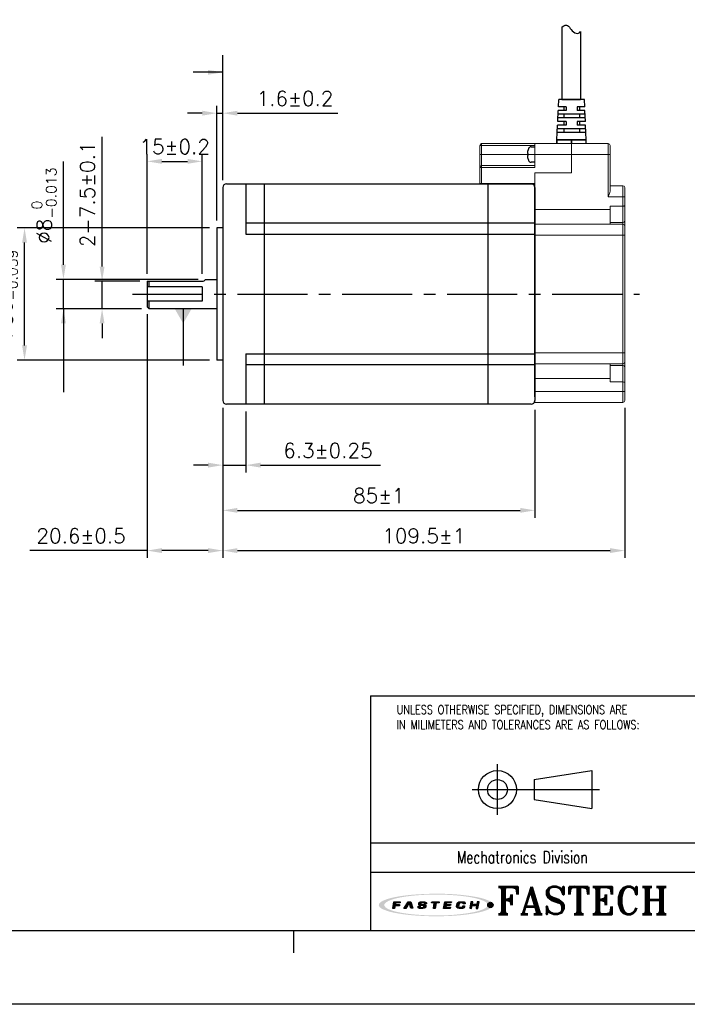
# Model space of a CAD drawing. Header units: millimetres. Extents: x 0 to 594, y 0 to 420.
# Tile 2 of 4: x 222 to 404, y 0 to 268. Entities that reach past the tile are written whole.
import ezdxf

# ---------------------------------------------------------------- set-up
doc = ezdxf.new("R2010")
doc.units = ezdxf.units.MM
doc.header["$PDSIZE"] = -1
doc.linetypes.add('CENTER2', pattern=[28.575, 19.05, -3.175, 3.175, -3.175])
doc.linetypes.add('HS', pattern=[0])
for name, color, linetype in [('DIM', 3, 'Continuous'), ('LAYER_2', 1, 'Continuous'), ('LAYER_4', 3, 'Continuous'), ('SHEET', 1, 'Continuous')]:
    doc.layers.add(name, color=color, linetype=linetype)
doc.layers.add('Visible (ISO)', color=7, linetype='Continuous', lineweight=50)
doc.styles.add('SHEET1', font='ROMANS.SHX', dxfattribs={"width": 0.8, "height": 3})
doc.styles.add('SHEET3', font='ROMANT.SHX', dxfattribs={"height": 3})
doc.styles.get("Standard").update_dxf_attribs({"font": 'txt.shx', "bigfont": 'whgtxt.shx'})
doc.dimstyles.new('ISO-25', dxfattribs={"dimtxt": 2.5, "dimasz": 2.5, "dimexe": 1.25, "dimexo": 0.625, "dimtad": 1, "dimtxsty": 'Standard', "dimcen": 2.5, "dimadec": 0, "dimazin": 0, "dimtfac": 1, "dimtmove": 0, "dimatfit": 3, "dimfxl": 0, "dimarcsym": 0})

# ---------------------------------------------------------------- blocks, each defined once
blk = doc.blocks.new('AI9-BLK2')
at = {"layer": 'LAYER_4'}
h = blk.add_hatch(color=12, dxfattribs=at)
edge = h.paths.add_edge_path()
edge.add_spline(control_points=[(66.5, 0), (66.5, -3.5), (61.3, -5.3), (58.7, -6.3), (52, -8.8), (44.8, -10), (37.7, -11), (17.3, -13.9), (-3.7, -14.1), (-24.3, -12.5), (-32.9, -11.8), (-41.6, -10.8), (-50, -8.9), (-54.9, -7.7), (-60.6, -6.4), (-64.7, -3.2), (-73, 3.4), (-52.4, 8.3), (-49.2, 9), (-40.6, 10.9), (-31.8, 11.9), (-23.1, 12.6), (-12.4, 13.4), (-1.5, 13.6), (9.2, 13.3), (19.1, 13), (29, 12.3), (38.8, 10.9), (45.7, 9.9), (52.7, 8.7), (59.3, 6.1), (61.8, 5.2), (66.5, 3.3), (66.5, 0), (66.6, -0.8), (73.6, -0.7), (73.6, 0), (73.5, 3.5), (68.7, 5.4), (66.1, 6.4), (59.6, 9), (52.6, 10.3), (45.8, 11.3), (24.9, 14.6), (3.4, 15.1), (-17.7, 14), (-27.4, 13.6), (-37.2, 12.7), (-46.8, 11.2), (-53.5, 10.1), (-60.4, 8.7), (-66.7, 6.1), (-69.1, 5.1), (-73.9, 3.1), (-73.6, -0.3), (-73.4, -3.7), (-68.1, -5.6), (-65.5, -6.6), (-58.9, -9.2), (-51.8, -10.4), (-44.8, -11.5), (-35, -13), (-25, -13.7), (-15.1, -14.2), (5.8, -15), (27.1, -14.4), (47.8, -11), (54.2, -9.9), (60.6, -8.6), (66.6, -6.1), (69.1, -5.1), (73.5, -3.2), (73.6, 0), (73.6, 0.8), (66.6, 0.9), (66.5, 0)], knot_values=[0, 0, 0, 0, 1, 1, 1, 2, 2, 2, 3, 3, 3, 4, 4, 4, 5, 5, 5, 6, 6, 6, 7, 7, 7, 8, 8, 8, 9, 9, 9, 10, 10, 10, 11, 11, 11, 12, 12, 12, 13, 13, 13, 14, 14, 14, 15, 15, 15, 16, 16, 16, 17, 17, 17, 18, 18, 18, 19, 19, 19, 20, 20, 20, 21, 21, 21, 22, 22, 22, 23, 23, 23, 24, 24, 24, 25, 25, 25, 25], degree=3, periodic=0)
blk = doc.blocks.new('AI9-BLK1')
at = {"layer": 'LAYER_4', "color": 7}
blk.add_blockref('AI9-BLK2', (0, 0), dxfattribs=at)
blk = doc.blocks.new('AI9-BLK3')
at = {"layer": 'LAYER_2'}
for points in [[(-55.6, -4.3), (-54.1, 4.2), (-45.8, 4.1), (-46, 2.8), (-51.9, 2.8), (-52.2, 0.7), (-46.8, 0.6), (-47, -0.8), (-52.4, -0.8), (-53.1, -4.3)], [(-41.4, -4.2), (-35.7, 4.2), (-32.1, 4.2), (-29.5, -4.1), (-32.2, -4.1), (-34.2, 2.7), (-38.7, -4.2)], [(-5.3, 4.2), (4.3, 4.1), (4.1, 2.7), (0.4, 2.7), (-0.8, -4.2), (-3.2, -4.2), (-2.1, 2.7), (-5.6, 2.7)], [(11.4, 4.2), (20, 4.1), (19.8, 2.8), (13.7, 2.8), (13.4, 0.8), (19, 0.7), (18.8, -0.6), (13.1, -0.6), (12.7, -2.7), (18.7, -2.8), (18.5, -4.2), (9.9, -4.2)], [(45, 4.2), (43.5, -4.1), (46, -4.2), (46.6, -0.6), (52.3, -0.7), (51.7, -4.2), (54.1, -4.2), (55.6, 4.2), (53.1, 4.2), (52.5, 0.8), (46.9, 0.8), (47.5, 4.2)]]:
    blk.add_hatch(color=12, dxfattribs=at).paths.add_polyline_path(points)
h = blk.add_hatch(color=12, dxfattribs=at)
edge = h.paths.add_edge_path()
edge.add_spline(control_points=[(-15.2, -1.5), (-15.2, -2.9), (-16.3, -2.9), (-17.5, -2.9), (-17.7, -2.9), (-18.2, -2.9), (-18.5, -2.9), (-20, -2.9), (-20.4, -2.7), (-20.4, -2.1), (-20.4, -1.9), (-20.4, -1.4), (-20.4, -1.4), (-20.4, -1.4), (-22.9, -1.4), (-22.9, -1.4), (-22.9, -1.4), (-22.9, -2.3), (-22.9, -2.5), (-22.9, -3.9), (-21.3, -4.3), (-19.8, -4.3), (-19.5, -4.3), (-17.1, -4.3), (-16.9, -4.3), (-14.1, -4.3), (-12.8, -3.1), (-12.8, -1.8), (-12.8, -1.7), (-12.8, -1.1), (-12.8, -1), (-12.8, 0.2), (-14.1, 0.7), (-16.1, 0.7), (-16.3, 0.7), (-17.5, 0.7), (-17.7, 0.7), (-19.1, 0.7), (-19.7, 0.9), (-19.6, 1.9), (-19.5, 2.9), (-18.4, 2.9), (-17.8, 2.9), (-17.6, 2.9), (-16.5, 2.9), (-16.2, 2.9), (-15, 2.9), (-14.8, 2.6), (-14.8, 2.3), (-14.8, 2.1), (-14.9, 1.7), (-14.9, 1.7), (-14.9, 1.7), (-12.3, 1.6), (-12.3, 1.6), (-12.3, 1.6), (-12.3, 2.6), (-12.3, 2.8), (-12.3, 3.9), (-14.1, 4.3), (-15.7, 4.3), (-16.8, 4.3), (-17.9, 4.3), (-18.2, 4.3), (-20.4, 4.3), (-22, 3.6), (-22.1, 2), (-22.1, 1.8), (-22.1, 1.3), (-22.1, 1.1), (-22.2, -0.1), (-20.7, -0.6), (-19.2, -0.6), (-19, -0.6), (-17.3, -0.7), (-17.1, -0.7), (-15.5, -0.7), (-15.2, -1.1), (-15.2, -1.5)], knot_values=[0, 0, 0, 0, 1, 1, 1, 2, 2, 2, 3, 3, 3, 4, 4, 4, 5, 5, 5, 6, 6, 6, 7, 7, 7, 8, 8, 8, 9, 9, 9, 10, 10, 10, 11, 11, 11, 12, 12, 12, 13, 13, 13, 14, 14, 14, 15, 15, 15, 16, 16, 16, 17, 17, 17, 18, 18, 18, 19, 19, 19, 20, 20, 20, 21, 21, 21, 22, 22, 22, 23, 23, 23, 24, 24, 24, 25, 25, 25, 26, 26, 26, 26], degree=3, periodic=0)
h = blk.add_hatch(color=12, dxfattribs=at)
edge = h.paths.add_edge_path()
edge.add_spline(control_points=[(35, 1.4), (35, 1.4), (37.4, 1.4), (37.4, 1.4), (37.4, 1.4), (37.5, 2), (37.5, 2.4), (37.5, 3.1), (37.3, 4.2), (34.5, 4.2), (34.2, 4.2), (32.2, 4.2), (31.6, 4.2), (28.5, 4.3), (27.4, 2.7), (27.2, 1.5), (27.1, 1), (26.8, -0.6), (26.7, -1.2), (26.5, -2.6), (26.6, -4.3), (30.1, -4.3), (30.5, -4.3), (31.7, -4.3), (32.2, -4.3), (34.9, -4.3), (36.6, -4), (36.9, -2.3), (36.9, -1.9), (37, -1.1), (37, -1.1), (37, -1.1), (34.6, -1.1), (34.6, -1.1), (34.6, -1.1), (34.6, -1.6), (34.6, -1.7), (34.4, -2.5), (33.8, -2.8), (32.5, -2.8), (32.2, -2.8), (31.2, -2.8), (30.8, -2.8), (29.4, -2.8), (29.1, -2.3), (29.2, -1.4), (29.2, -1), (29.5, 0.7), (29.5, 1.1), (29.8, 2.5), (30.7, 2.8), (31.7, 2.8), (32.2, 2.8), (33.4, 2.8), (33.7, 2.8), (34.7, 2.8), (35.1, 2.5), (35.1, 1.9), (35, 1.7), (35, 1.4), (35, 1.4)], knot_values=[0, 0, 0, 0, 1, 1, 1, 2, 2, 2, 3, 3, 3, 4, 4, 4, 5, 5, 5, 6, 6, 6, 7, 7, 7, 8, 8, 8, 9, 9, 9, 10, 10, 10, 11, 11, 11, 12, 12, 12, 13, 13, 13, 14, 14, 14, 15, 15, 15, 16, 16, 16, 17, 17, 17, 18, 18, 18, 19, 19, 19, 20, 20, 20, 20], degree=3, periodic=0)
at = {"layer": 'LAYER_2', "color": 12}
for points in [[(-55.6, -4.3), (-54.1, 4.2), (-45.8, 4.1), (-46, 2.8), (-51.9, 2.8), (-52.2, 0.7), (-46.8, 0.6), (-47, -0.8), (-52.4, -0.8), (-53.1, -4.3)], [(-41.4, -4.2), (-35.7, 4.2), (-32.1, 4.2), (-29.5, -4.1), (-32.2, -4.1), (-34.2, 2.7), (-38.7, -4.2)], [(-5.3, 4.2), (4.3, 4.1), (4.1, 2.7), (0.4, 2.7), (-0.8, -4.2), (-3.2, -4.2), (-2.1, 2.7), (-5.6, 2.7)], [(11.4, 4.2), (20, 4.1), (19.8, 2.8), (13.7, 2.8), (13.4, 0.8), (19, 0.7), (18.8, -0.6), (13.1, -0.6), (12.7, -2.7), (18.7, -2.8), (18.5, -4.2), (9.9, -4.2)], [(45, 4.2), (43.5, -4.1), (46, -4.2), (46.6, -0.6), (52.3, -0.7), (51.7, -4.2), (54.1, -4.2), (55.6, 4.2), (53.1, 4.2), (52.5, 0.8), (46.9, 0.8), (47.5, 4.2)]]:
    blk.add_lwpolyline(points, close=True, dxfattribs=at)
for points, knots in [([(-15.2, -1.5), (-15.2, -2.9), (-16.3, -2.9), (-17.5, -2.9), (-17.7, -2.9), (-18.2, -2.9), (-18.5, -2.9), (-20, -2.9), (-20.4, -2.7), (-20.4, -2.1), (-20.4, -1.9), (-20.4, -1.4), (-20.4, -1.4), (-20.4, -1.4), (-22.9, -1.4), (-22.9, -1.4), (-22.9, -1.4), (-22.9, -2.3), (-22.9, -2.5), (-22.9, -3.9), (-21.3, -4.3), (-19.8, -4.3), (-19.5, -4.3), (-17.1, -4.3), (-16.9, -4.3), (-14.1, -4.3), (-12.8, -3.1), (-12.8, -1.8), (-12.8, -1.7), (-12.8, -1.1), (-12.8, -1), (-12.8, 0.2), (-14.1, 0.7), (-16.1, 0.7), (-16.3, 0.7), (-17.5, 0.7), (-17.7, 0.7), (-19.1, 0.7), (-19.7, 0.9), (-19.6, 1.9), (-19.5, 2.9), (-18.4, 2.9), (-17.8, 2.9), (-17.6, 2.9), (-16.5, 2.9), (-16.2, 2.9), (-15, 2.9), (-14.8, 2.6), (-14.8, 2.3), (-14.8, 2.1), (-14.9, 1.7), (-14.9, 1.7), (-14.9, 1.7), (-12.3, 1.6), (-12.3, 1.6), (-12.3, 1.6), (-12.3, 2.6), (-12.3, 2.8), (-12.3, 3.9), (-14.1, 4.3), (-15.7, 4.3), (-16.8, 4.3), (-17.9, 4.3), (-18.2, 4.3), (-20.4, 4.3), (-22, 3.6), (-22.1, 2), (-22.1, 1.8), (-22.1, 1.3), (-22.1, 1.1), (-22.2, -0.1), (-20.7, -0.6), (-19.2, -0.6), (-19, -0.6), (-17.3, -0.7), (-17.1, -0.7), (-15.5, -0.7), (-15.2, -1.1), (-15.2, -1.5)], [0, 0, 0, 0, 1, 1, 1, 2, 2, 2, 3, 3, 3, 4, 4, 4, 5, 5, 5, 6, 6, 6, 7, 7, 7, 8, 8, 8, 9, 9, 9, 10, 10, 10, 11, 11, 11, 12, 12, 12, 13, 13, 13, 14, 14, 14, 15, 15, 15, 16, 16, 16, 17, 17, 17, 18, 18, 18, 19, 19, 19, 20, 20, 20, 21, 21, 21, 22, 22, 22, 23, 23, 23, 24, 24, 24, 25, 25, 25, 26, 26, 26, 26]), ([(35, 1.4), (35, 1.4), (37.4, 1.4), (37.4, 1.4), (37.4, 1.4), (37.5, 2), (37.5, 2.4), (37.5, 3.1), (37.3, 4.2), (34.5, 4.2), (34.2, 4.2), (32.2, 4.2), (31.6, 4.2), (28.5, 4.3), (27.4, 2.7), (27.2, 1.5), (27.1, 1), (26.8, -0.6), (26.7, -1.2), (26.5, -2.6), (26.6, -4.3), (30.1, -4.3), (30.5, -4.3), (31.7, -4.3), (32.2, -4.3), (34.9, -4.3), (36.6, -4), (36.9, -2.3), (36.9, -1.9), (37, -1.1), (37, -1.1), (37, -1.1), (34.6, -1.1), (34.6, -1.1), (34.6, -1.1), (34.6, -1.6), (34.6, -1.7), (34.4, -2.5), (33.8, -2.8), (32.5, -2.8), (32.2, -2.8), (31.2, -2.8), (30.8, -2.8), (29.4, -2.8), (29.1, -2.3), (29.2, -1.4), (29.2, -1), (29.5, 0.7), (29.5, 1.1), (29.8, 2.5), (30.7, 2.8), (31.7, 2.8), (32.2, 2.8), (33.4, 2.8), (33.7, 2.8), (34.7, 2.8), (35.1, 2.5), (35.1, 1.9), (35, 1.7), (35, 1.4), (35, 1.4)], [0, 0, 0, 0, 1, 1, 1, 2, 2, 2, 3, 3, 3, 4, 4, 4, 5, 5, 5, 6, 6, 6, 7, 7, 7, 8, 8, 8, 9, 9, 9, 10, 10, 10, 11, 11, 11, 12, 12, 12, 13, 13, 13, 14, 14, 14, 15, 15, 15, 16, 16, 16, 17, 17, 17, 18, 18, 18, 19, 19, 19, 20, 20, 20, 20])]:
    blk.add_open_spline(points, degree=3, knots=knots, dxfattribs=at)
blk = doc.blocks.new('*D9')
at = {"color": 8, "lineweight": -2}
for p, q in [((257.16, 198.94), (257.16, 231.58)), ((272.16, 198.94), (272.16, 231.58)), ((261.16, 229.58), (268.16, 229.58))]:
    blk.add_line(p, q, dxfattribs=at)
at = {"color": 8}
for points in [[(261.16, 230.25), (261.16, 228.92), (257.16, 229.58)], [(268.16, 230.25), (268.16, 228.92), (272.16, 229.58)]]:
    blk.add_solid(points, dxfattribs=at)
at = {"layer": 'Defpoints', "color": 0}
for p in [(272.16, 229.58), (257.16, 196.94), (272.16, 196.94)]:
    blk.add_point(p, dxfattribs=at)
at = {"color": 3, "insert": (264.66, 233.58), "char_height": 4, "attachment_point": 5}
blk.add_mtext('\\A1;15±0.2', dxfattribs=at)
blk = doc.blocks.new('*D10')
at = {"color": 8, "lineweight": -2}
for p, q in [((274.16, 211.44), (221.76, 211.44)), ((223.76, 179.44), (223.76, 207.44)), ((274.16, 175.44), (221.76, 175.44))]:
    blk.add_line(p, q, dxfattribs=at)
at = {"color": 8}
for points in [[(223.09, 207.44), (224.42, 207.44), (223.76, 211.44)], [(223.09, 179.44), (224.42, 179.44), (223.76, 175.44)]]:
    blk.add_solid(points, dxfattribs=at)
at = {"layer": 'Defpoints', "color": 0}
for p in [(223.76, 211.44), (276.16, 211.44), (276.16, 175.44)]:
    blk.add_point(p, dxfattribs=at)
at = {"color": 3, "insert": (218.49, 193.44), "char_height": 4, "attachment_point": 5, "rotation": 90}
blk.add_mtext('\\A1;%%C36{\\H2.800000;\\S 0^ -0.039;}', dxfattribs=at)
blk = doc.blocks.new('*D11')
at = {"color": 8, "lineweight": -2}
for p, q in [((276.16, 213.44), (276.16, 244.7)), ((277.76, 224.44), (277.76, 244.7)), ((272.16, 242.7), (268.16, 242.7)), ((276.16, 242.7), (277.76, 242.7)), ((281.76, 242.7), (309.1, 242.7))]:
    blk.add_line(p, q, dxfattribs=at)
at = {"color": 8}
for points in [[(272.16, 243.37), (272.16, 242.04), (276.16, 242.7)], [(281.76, 243.37), (281.76, 242.04), (277.76, 242.7)]]:
    blk.add_solid(points, dxfattribs=at)
at = {"layer": 'Defpoints', "color": 0}
for p in [(277.76, 242.7), (277.76, 222.44), (276.16, 211.44)]:
    blk.add_point(p, dxfattribs=at)
at = {"color": 3, "insert": (297.43, 246.7), "char_height": 4, "attachment_point": 5}
blk.add_mtext('\\A1;1.6±0.2', dxfattribs=at)
blk = doc.blocks.new('*D12')
at = {"color": 8, "lineweight": -2}
for p, q in [((277.76, 162.44), (277.76, 132.53)), ((362.76, 161.94), (362.76, 132.53)), ((281.76, 134.53), (358.76, 134.53))]:
    blk.add_line(p, q, dxfattribs=at)
at = {"color": 8}
for points in [[(281.76, 135.2), (281.76, 133.86), (277.76, 134.53)], [(358.76, 135.2), (358.76, 133.86), (362.76, 134.53)]]:
    blk.add_solid(points, dxfattribs=at)
at = {"layer": 'Defpoints', "color": 0}
for p in [(277.76, 164.44), (362.76, 163.94), (362.76, 134.53)]:
    blk.add_point(p, dxfattribs=at)
at = {"color": 3, "insert": (320.26, 138.53), "char_height": 4, "attachment_point": 5}
blk.add_mtext('\\A1;85±1', dxfattribs=at)
blk = doc.blocks.new('*D13')
at = {"color": 8, "lineweight": -2}
for p, q in [((244.88, 200.94), (244.88, 236.27)), ((255.16, 196.94), (242.88, 196.94)), ((244.88, 189.44), (244.88, 196.94)), ((255.66, 189.44), (242.88, 189.44)), ((244.88, 185.44), (244.88, 181.44))]:
    blk.add_line(p, q, dxfattribs=at)
at = {"color": 8}
for points in [[(244.22, 200.94), (245.55, 200.94), (244.88, 196.94)], [(244.22, 185.44), (245.55, 185.44), (244.88, 189.44)]]:
    blk.add_solid(points, dxfattribs=at)
at = {"layer": 'Defpoints', "color": 0}
for p in [(244.88, 196.94), (257.16, 196.94), (257.66, 189.44)]:
    blk.add_point(p, dxfattribs=at)
at = {"color": 3, "insert": (240.88, 220.61), "char_height": 4, "attachment_point": 5, "rotation": 90}
blk.add_mtext('\\A1;2-7.5±0.1', dxfattribs=at)
blk = doc.blocks.new('*D14')
at = {"color": 8, "lineweight": -2}
for p, q in [((234.35, 201.44), (234.35, 229.57)), ((271.03, 197.44), (232.35, 197.44)), ((234.35, 189.44), (234.35, 197.44)), ((255.66, 189.44), (232.35, 189.44)), ((234.35, 185.44), (234.35, 181.44))]:
    blk.add_line(p, q, dxfattribs=at)
at = {"color": 8}
for points in [[(233.69, 201.44), (235.02, 201.44), (234.35, 197.44)], [(233.69, 185.44), (235.02, 185.44), (234.35, 189.44)]]:
    blk.add_solid(points, dxfattribs=at)
at = {"layer": 'Defpoints', "color": 0}
for p in [(234.35, 197.44), (273.03, 197.44), (257.66, 189.44)]:
    blk.add_point(p, dxfattribs=at)
at = {"color": 3, "insert": (229.09, 217.51), "char_height": 4, "attachment_point": 5, "rotation": 90}
blk.add_mtext('\\A1;%%C8{\\H2.800000;\\S 0^ -0.013;}', dxfattribs=at)
blk = doc.blocks.new('*D15')
at = {"color": 8, "lineweight": -2}
for p, q in [((277.76, 162.44), (277.76, 144.84)), ((284.06, 161.44), (284.06, 144.84)), ((273.76, 146.84), (269.76, 146.84)), ((277.76, 146.84), (284.06, 146.84)), ((288.06, 146.84), (320.73, 146.84))]:
    blk.add_line(p, q, dxfattribs=at)
at = {"color": 8}
for points in [[(273.76, 147.51), (273.76, 146.17), (277.76, 146.84)], [(288.06, 147.51), (288.06, 146.17), (284.06, 146.84)]]:
    blk.add_solid(points, dxfattribs=at)
at = {"layer": 'Defpoints', "color": 0}
for p in [(277.76, 164.44), (284.06, 163.44), (277.76, 146.84)]:
    blk.add_point(p, dxfattribs=at)
at = {"color": 3, "insert": (306.4, 150.84), "char_height": 4, "attachment_point": 5}
blk.add_mtext('\\A1;6.3±0.25', dxfattribs=at)
blk = doc.blocks.new('*D16')
at = {"color": 8, "lineweight": -2}
for p, q in [((257.16, 187.94), (257.16, 121.57)), ((277.76, 162.44), (277.76, 121.57)), ((257.16, 123.57), (225.16, 123.57)), ((273.76, 123.57), (261.16, 123.57))]:
    blk.add_line(p, q, dxfattribs=at)
at = {"color": 8}
for points in [[(261.16, 124.24), (261.16, 122.9), (257.16, 123.57)], [(273.76, 124.24), (273.76, 122.9), (277.76, 123.57)]]:
    blk.add_solid(points, dxfattribs=at)
at = {"layer": 'Defpoints', "color": 0}
for p in [(257.16, 189.94), (277.76, 164.44), (257.16, 123.57)]:
    blk.add_point(p, dxfattribs=at)
at = {"color": 3, "insert": (239.16, 127.57), "char_height": 4, "attachment_point": 5}
blk.add_mtext('\\A1;20.6±0.5', dxfattribs=at)
blk = doc.blocks.new('*D17')
at = {"color": 8, "lineweight": -2}
for p, q in [((277.76, 162.44), (277.76, 121.57)), ((387.26, 162.44), (387.26, 121.57)), ((281.76, 123.57), (383.26, 123.57))]:
    blk.add_line(p, q, dxfattribs=at)
at = {"color": 8}
for points in [[(281.76, 124.24), (281.76, 122.9), (277.76, 123.57)], [(383.26, 124.24), (383.26, 122.9), (387.26, 123.57)]]:
    blk.add_solid(points, dxfattribs=at)
at = {"layer": 'Defpoints', "color": 0}
for p in [(277.76, 164.44), (387.26, 164.44), (387.26, 123.57)]:
    blk.add_point(p, dxfattribs=at)
at = {"color": 3, "insert": (332.51, 127.57), "char_height": 4, "attachment_point": 5}
blk.add_mtext('\\A1;109.5±1', dxfattribs=at)

msp = doc.modelspace()

# ---------------------------------------------------------------- hatches: boundary and pattern name
h = msp.add_hatch(color=1)
edge = h.paths.add_edge_path()
edge.add_arc((350.6547, 27.0526), 0.7263, 0, 360)

# ---------------------------------------------------------------- linework, layer by layer
at = {"color": 0}
for p, q in [((370.1197, 266.1229), (370.2074, 266.2058)), ((370.2074, 266.2058), (370.6116, 266.4925)), ((370.6116, 266.4925), (371.0208, 266.6704)), ((371.0208, 266.6704), (371.4065, 266.693)), ((371.4065, 266.693), (371.6732, 266.5835)), ((371.6732, 266.5835), (371.919, 266.3814)), ((371.919, 266.3814), (372.1537, 266.1138)), ((372.1537, 266.1138), (372.3876, 265.8079)), ((372.3876, 265.8079), (372.6319, 265.4907)), ((372.6319, 265.4907), (372.9418, 265.1366)), ((372.9418, 265.1366), (373.2744, 264.8289)), ((373.2744, 264.8289), (373.6234, 264.592)), ((373.6234, 264.592), (373.9839, 264.4505)), ((373.9839, 264.4505), (374.35, 264.4287)), ((374.35, 264.4287), (374.6655, 264.5185)), ((374.6655, 264.5185), (374.9711, 264.6926)), ((374.9711, 264.6926), (375.2321, 264.9073))]:
    msp.add_line(p, q, dxfattribs=at)
for p, q in [((370.1197, 266.1229), (370.1197, 246.4391)), ((375.2321, 264.9073), (375.2321, 246.4391)), ((369.1729, 244.4391), (369.2638, 246.4391)), ((371.2638, 244.4391), (369.1729, 244.4391)), ((371.2638, 244.4391), (369.1729, 244.4391)), ((376.2638, 246.4391), (369.2638, 246.4391)), ((375.32, 246.4391), (370.0318, 246.4391)), ((370.1197, 246.4391), (375.2321, 246.4391)), ((374.9138, 246.4391), (370.6138, 246.4391)), ((370.6138, 244.4391), (370.6138, 243.4391)), ((371.2638, 244.4391), (371.2638, 243.4391)), ((372.72, 246.4391), (374.9138, 246.4391)), ((376.3548, 244.4391), (374.2638, 244.4391)), ((374.2638, 244.4391), (374.2638, 243.4391)), ((374.9138, 244.4391), (374.9138, 243.4391)), ((376.3548, 244.4391), (376.2638, 246.4391)), ((368.9911, 240.4391), (369.1275, 243.4391)), ((376.4911, 241.4391), (369.0366, 241.4391)), ((376.4457, 242.4391), (369.082, 242.4391)), ((371.2638, 243.4391), (369.1275, 243.4391)), ((371.2638, 243.4391), (369.1275, 243.4391)), ((370.6138, 242.4391), (370.6138, 241.4391)), ((376.4002, 243.4391), (374.2638, 243.4391)), ((374.9138, 242.4391), (374.9138, 241.4391)), ((376.5366, 240.4391), (376.4002, 243.4391)), ((368.7638, 235.4391), (368.9457, 239.4391)), ((371.2638, 239.4391), (368.9457, 239.4391)), ((371.2638, 240.4391), (368.9911, 240.4391)), ((370.6138, 240.4391), (370.6138, 239.4391)), ((371.2638, 240.4391), (371.2638, 239.4391)), ((376.5366, 240.4391), (374.2638, 240.4391)), ((374.2638, 240.4391), (374.2638, 239.4391)), ((376.582, 239.4391), (374.2638, 239.4391)), ((374.9138, 240.4391), (374.9138, 239.4391)), ((376.7638, 235.4391), (376.582, 239.4391)), ((376.6729, 237.4391), (368.8548, 237.4391)), ((376.6275, 238.4391), (368.9002, 238.4391)), ((370.6138, 238.4391), (370.6138, 237.4391)), ((374.9138, 238.4391), (374.9138, 237.4391)), ((370.2077, 235.4391), (375.32, 235.4391)), ((278.7638, 223.4391), (289.0638, 223.4391)), ((284.0638, 223.4391), (284.0638, 209.7391)), ((289.0638, 223.4391), (289.0638, 163.4391)), ((289.0638, 223.4391), (297.081, 223.4391)), ((297.081, 223.4391), (299.4925, 223.4391)), ((299.4925, 223.4391), (361.7638, 223.4391)), ((349.9638, 223.4391), (349.9638, 163.4391)), ((349.9638, 223.4391), (361.7638, 223.4391)), ((349.9638, 223.4391), (361.7638, 223.4391)), ((362.7638, 165.4391), (362.7638, 223.4391)), ((277.7638, 222.4391), (277.7638, 164.4391)), ((362.7638, 222.4391), (362.7638, 164.4391)), ((362.7638, 222.4391), (362.7638, 164.4391)), ((297.081, 212.7391), (284.0638, 212.7391)), ((299.4925, 212.7391), (297.081, 212.7391)), ((362.7638, 212.7391), (299.4925, 212.7391)), ((276.1638, 211.4391), (276.1638, 175.4391)), ((277.7638, 211.4391), (276.1638, 211.4391)), ((284.0638, 209.7391), (297.081, 209.7391)), ((297.081, 209.7391), (299.4925, 209.7391)), ((299.4925, 209.7391), (362.7638, 209.7391)), ((257.1638, 196.9391), (257.1638, 189.9391)), ((257.6638, 195.3756), (257.6638, 196.9391)), ((272.1638, 195.3756), (272.1638, 191.5026)), ((257.6638, 189.4391), (257.6638, 191.5026)), ((257.6638, 189.4391), (257.1638, 189.9391)), ((276.1638, 189.4391), (257.6638, 189.4391)), ((284.0638, 177.1391), (284.0638, 163.4391)), ((284.0638, 177.1391), (297.081, 177.1391)), ((297.081, 177.1391), (299.4925, 177.1391)), ((299.4925, 177.1391), (362.7638, 177.1391)), ((277.7638, 175.4391), (276.1638, 175.4391)), ((297.081, 174.1391), (284.0638, 174.1391)), ((299.4925, 174.1391), (297.081, 174.1391)), ((362.7638, 174.1391), (299.4925, 174.1391)), ((289.0638, 163.4391), (278.7638, 163.4391)), ((297.081, 163.4391), (289.0638, 163.4391)), ((299.4925, 163.4391), (297.081, 163.4391)), ((361.7638, 163.4391), (299.4925, 163.4391))]:
    msp.add_line(p, q)
at = {"lineweight": 35}
for p, q in [((370.6138, 246.4391), (372.72, 246.4391)), ((368.7638, 235.4391), (372.7638, 235.4391)), ((368.7638, 234.4391), (368.7638, 235.4391)), ((372.7638, 234.4391), (372.7638, 235.4391)), ((362.7638, 223.4391), (347.7638, 223.4391))]:
    msp.add_line(p, q, dxfattribs=at)
at = {"color": 7, "linetype": 'Continuous', "lineweight": 15}
for p, q in [((348.2638, 233.9391), (347.7638, 233.9391)), ((347.7638, 233.9391), (347.7638, 231.4391)), ((348.2638, 234.4391), (348.2638, 233.9391)), ((362.7638, 234.4391), (348.2638, 234.4391)), ((348.2638, 231.4391), (348.2638, 233.9391)), ((348.2638, 233.9391), (362.7638, 233.9391)), ((372.7638, 234.4391), (362.7638, 234.4391)), ((362.7638, 234.4391), (362.7638, 231.4391)), ((368.7638, 234.4391), (368.7638, 235.4391)), ((368.7638, 235.4391), (372.7638, 235.4391)), ((376.7638, 235.4391), (372.7638, 235.4391)), ((372.7638, 235.4391), (372.7638, 234.4391)), ((372.7638, 235.4391), (372.7638, 234.4391)), ((372.7638, 231.4391), (372.7638, 234.4391)), ((372.7638, 234.4391), (382.7638, 234.4391)), ((372.7638, 231.4391), (372.7638, 234.4391)), ((376.7638, 234.4391), (376.7638, 235.4391)), ((382.7638, 231.4391), (382.7638, 234.4391)), ((383.2638, 233.9391), (383.2638, 231.4391)), ((348.2638, 231.4391), (347.7638, 231.4391)), ((347.7638, 231.4391), (347.7638, 227.9391)), ((362.7638, 231.4391), (348.2638, 231.4391)), ((348.2638, 228.4391), (348.2638, 231.4391)), ((372.7638, 231.4391), (362.7638, 231.4391)), ((362.7638, 231.4391), (362.7638, 227.9391)), ((372.7638, 231.4391), (372.7638, 226.4391)), ((372.7638, 231.4391), (382.7638, 231.4391)), ((372.7638, 226.4391), (372.7638, 231.4391)), ((382.7638, 219.9391), (382.7638, 231.4391)), ((382.7638, 231.4391), (383.2638, 231.4391)), ((383.2638, 231.4391), (383.2638, 221.5974)), ((362.7638, 228.4391), (348.2638, 228.4391)), ((348.2638, 228.4391), (348.2638, 227.9391)), ((348.2638, 227.9391), (347.7638, 227.9391)), ((347.7638, 227.9391), (347.7638, 223.4391)), ((348.2638, 223.4391), (348.2638, 227.9391)), ((348.2638, 227.9391), (362.7638, 227.9391)), ((372.7638, 226.4391), (362.7638, 226.4391)), ((362.7638, 226.4391), (362.7638, 216.4391)), ((362.7638, 223.4391), (362.7638, 226.4391)), ((372.7638, 226.4391), (362.7638, 226.4391)), ((347.7638, 223.4391), (348.2638, 223.4391)), ((362.7638, 223.4391), (348.2638, 223.4391)), ((383.2638, 222.9391), (386.7638, 222.9391)), ((386.7638, 219.9391), (386.7638, 222.9391)), ((382.7638, 219.9391), (386.7638, 219.9391)), ((386.7638, 217.3889), (386.7638, 219.9391)), ((386.7638, 219.9391), (387.2638, 219.9391)), ((387.2638, 222.4391), (387.2638, 219.9391)), ((387.2638, 219.9391), (387.2638, 217.596)), ((383.2638, 217.3889), (386.7638, 217.3889)), ((383.2638, 217.3889), (383.2638, 216.4391)), ((386.7638, 212.914), (386.7638, 217.3889)), ((387.2638, 217.596), (387.2638, 213.2675)), ((362.7638, 216.4391), (383.2638, 216.4391)), ((362.7638, 216.4391), (362.7638, 212.4391)), ((383.2638, 216.4391), (383.2638, 212.4391)), ((362.7638, 212.4391), (362.7638, 209.4391)), ((362.7638, 212.4391), (386.7638, 212.4391)), ((383.2638, 212.914), (386.7638, 212.914)), ((386.7638, 209.4391), (386.7638, 212.4391)), ((387.2638, 213.2675), (387.2638, 211.9391)), ((387.2638, 211.9391), (387.2638, 209.4391)), ((362.7638, 209.4391), (386.7638, 209.4391)), ((362.7638, 209.4391), (362.7638, 177.4391)), ((386.7638, 209.4391), (387.2638, 209.4391)), ((386.7638, 177.4391), (386.7638, 209.4391)), ((387.2638, 209.4391), (387.2638, 177.4391)), ((362.7638, 177.4391), (362.7638, 174.4391)), ((362.7638, 177.4391), (386.7638, 177.4391)), ((386.7638, 174.4391), (386.7638, 177.4391)), ((386.7638, 177.4391), (387.2638, 177.4391)), ((387.2638, 177.4391), (387.2638, 174.9391)), ((362.7638, 174.4391), (386.7638, 174.4391)), ((362.7638, 174.4391), (362.7638, 170.4391)), ((383.2638, 174.4391), (383.2638, 170.4391)), ((387.2638, 174.9391), (387.2638, 173.6107)), ((383.2638, 173.9642), (386.7638, 173.9642)), ((386.7638, 169.4894), (386.7638, 173.9642)), ((387.2638, 173.6107), (387.2638, 169.2823)), ((362.7638, 170.4391), (383.2638, 170.4391)), ((362.7638, 170.4391), (362.7638, 166.9391)), ((383.2638, 170.4391), (383.2638, 169.4894)), ((383.2638, 169.4894), (386.7638, 169.4894)), ((386.7638, 166.9391), (386.7638, 169.4894)), ((387.2638, 169.2823), (387.2638, 166.9391)), ((362.7638, 166.9391), (386.7638, 166.9391)), ((362.7638, 166.9391), (362.7638, 163.9391)), ((387.2638, 166.9391), (386.7638, 166.9391)), ((386.7638, 163.9391), (386.7638, 166.9391)), ((387.2638, 166.9391), (387.2638, 164.4391)), ((362.7638, 163.9391), (386.7638, 163.9391))]:
    msp.add_line(p, q, dxfattribs=at)
at = {"extrusion": (1e-16, -1, 0)}
for p, q in [((361.7319, 233.5391), (362.7638, 233.5391)), ((360.9488, 232.6503), (360.9488, 232.6818)), ((360.9488, 232.6818), (360.9488, 232.6503)), ((360.9488, 231.1612), (360.9488, 231.717)), ((360.9488, 230.1964), (360.9488, 230.2279)), ((362.7638, 229.3391), (361.7319, 229.3391))]:
    msp.add_line(p, q, dxfattribs=at)
at = {"lineweight": 25}
for p, q in [((372.7638, 234.4391), (372.7638, 235.4391)), ((376.7638, 235.4391), (372.7638, 235.4391)), ((376.7638, 234.4391), (376.7638, 235.4391))]:
    msp.add_line(p, q, dxfattribs=at)
at = {"color": 8, "linetype": 'Continuous', "lineweight": 15}
for p, q in [((386.7638, 212.4391), (386.7638, 212.914)), ((386.7638, 173.9642), (386.7638, 174.4391))]:
    msp.add_line(p, q, dxfattribs=at)
at = {"ltscale": 0.3}
for p, q in [((257.1638, 196.9391), (272.1638, 196.9391)), ((273.0299, 197.4391), (276.1638, 197.4391))]:
    msp.add_line(p, q, dxfattribs=at)
at = {"color": 1, "linetype": 'CENTER2'}
msp.add_line((253.1638, 193.4391), (391.2638, 193.4391), dxfattribs=at)
at = {"color": 0, "linetype": 'HS'}
for p, q in [((272.1638, 195.3756), (257.1638, 195.3756)), ((272.1638, 191.5026), (257.1638, 191.5026))]:
    msp.add_line(p, q, dxfattribs=at)
at = {"color": 4}
msp.add_line((297, 20), (297, 14), dxfattribs=at)
at = {"color": 6}
msp.add_lwpolyline([(0, 420), (594, 420), (594, 0), (0, 0)], close=True, dxfattribs=at)
at = {"color": 4}
msp.add_lwpolyline([(20, 400), (574, 400), (574, 20), (20, 20)], close=True, dxfattribs=at)
at = {"color": 1}
msp.add_circle((350.6547, 27.0526), 0.7263, dxfattribs=at)
at = {"color": 7, "linetype": 'Continuous', "lineweight": 15}
for centre, radius, start, end in [((348.2638, 233.9391), 0.5, 90, 180), ((382.7638, 233.9391), 0.5, 0, 90), ((348.2638, 227.9391), 0.5, 90, 180), ((386.7638, 222.4391), 0.5, 0, 90), ((386.8263, 213.3559), 0.4463, 261.950533, 348.578246), ((386.7638, 211.9391), 0.5, 0, 90), ((386.7638, 174.9391), 0.5, 270, 0), ((386.8263, 173.5223), 0.4463, 11.421754, 98.049467), ((386.7638, 164.4391), 0.5, 270, 0)]:
    msp.add_arc(centre, radius, start, end, dxfattribs=at)
for centre, radius, start, end in [((361.7319, 232.8191), 0.72, 90, 162.851596), ((366.2038, 231.4392), 5.4, 162.851596, 166.696381), ((366.2038, 231.439), 5.4, 193.303619, 197.148404), ((361.7319, 230.0591), 0.72, 197.148404, 270), ((278.7638, 222.4391), 1, 90, 180), ((361.7638, 222.4391), 1, 0, 90), ((361.7638, 222.4391), 1, 0, 90), ((272.1638, 197.9391), 1, 270, 330), ((278.7638, 164.4391), 1, 180, 270), ((361.7638, 164.4391), 1, 270, 0)]:
    msp.add_arc(centre, radius, start, end)
for centre, start_param, end_param in [((386.7638, 217.596), 4.71238898, 6.28318531), ((386.7638, 169.2823), 0, 1.57079633)]:
    msp.add_ellipse(centre, major_axis=(0.5, 0), ratio=0.41421356, start_param=start_param, end_param=end_param, dxfattribs=at)
for points in [[(360.835, 231.8485), (360.8388, 231.9388), (360.8454, 232.0306), (360.855, 232.1232)], [(360.855, 231.7262), (360.8454, 231.7674), (360.8388, 231.8083), (360.835, 231.8485)], [(360.835, 231.0297), (360.8388, 231.0699), (360.8454, 231.1108), (360.855, 231.152)], [(360.855, 230.755), (360.8454, 230.8476), (360.8388, 230.9394), (360.835, 231.0297)], [(360.855, 231.7265), (360.855, 231.7264), (360.855, 231.7263), (360.855, 231.7262)]]:
    msp.add_open_spline(points, degree=3)
for points, knots in [([(360.855, 232.1232), (360.8751, 232.2809), (360.9024, 232.4397), (360.9407, 232.6148), (360.9447, 232.6326), (360.9488, 232.6503)], [13.853196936, 13.853196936, 13.853196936, 13.853196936, 14.222938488, 14.222938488, 14.264868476, 14.264868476, 14.264868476, 14.264868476]), ([(360.9488, 231.717), (360.9447, 231.7173), (360.9407, 231.7176), (360.9024, 231.7207), (360.8751, 231.7235), (360.855, 231.7262)], [12.353396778, 12.353396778, 12.353396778, 12.353396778, 12.395326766, 12.395326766, 12.765068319, 12.765068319, 12.765068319, 12.765068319]), ([(360.855, 231.7262), (360.8751, 231.7235), (360.9024, 231.7207), (360.9406, 231.7176), (360.9445, 231.7173), (360.9484, 231.717)], [13.853196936, 13.853196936, 13.853196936, 13.853196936, 14.222938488, 14.222938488, 14.263757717, 14.263757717, 14.263757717, 14.263757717]), ([(360.855, 231.152), (360.8751, 231.1548), (360.9024, 231.1575), (360.9407, 231.1606), (360.9447, 231.1609), (360.9488, 231.1612)], [13.853196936, 13.853196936, 13.853196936, 13.853196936, 14.222938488, 14.222938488, 14.264868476, 14.264868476, 14.264868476, 14.264868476]), ([(360.9488, 230.2279), (360.9447, 230.2457), (360.9407, 230.2635), (360.9024, 230.4385), (360.8751, 230.5973), (360.855, 230.755)], [12.353396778, 12.353396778, 12.353396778, 12.353396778, 12.395326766, 12.395326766, 12.765068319, 12.765068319, 12.765068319, 12.765068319])]:
    msp.add_open_spline(points, degree=3, knots=knots)
msp.add_open_spline([(383.2638, 221.5974), (383.2638, 221.4685), (383.2431, 221.3359), (383.1801, 221.0625), (383.1381, 220.9241), (382.9966, 220.5079), (382.8795, 220.2225), (382.7638, 219.9391)], degree=3, knots=[0, 0, 0, 0, 0.25, 0.25, 0.5, 0.5, 1, 1, 1, 1], dxfattribs=at)
at = {"layer": 'DIM', "color": 8}
msp.add_line((277.7638, 244.7035), (277.7638, 258.4824), dxfattribs=at)
at = {"layer": 'SHEET', "color": 7}
for p, q in [((318, 84), (574, 84)), ((318, 84), (318, 20)), ((318, 44), (408, 44))]:
    msp.add_line(p, q, dxfattribs=at)
at = {"layer": 'SHEET'}
for p, q in [((352.5683, 51.5766), (352.5683, 65.4032)), ((362.5679, 61.2059), (378.2463, 63.6749)), ((378.2463, 63.6749), (378.2463, 53.3049)), ((362.5679, 61.2059), (362.5679, 55.774)), ((345.655, 58.4899), (380.345, 58.4899)), ((362.5679, 55.774), (378.2463, 53.3049)), ((318, 36), (574, 36))]:
    msp.add_line(p, q, dxfattribs=at)
for radius in [5.185, 2.7159]:
    msp.add_circle((352.5683, 58.4899), radius, dxfattribs=at)
at = {"layer": 'Visible (ISO)', "lineweight": 35}
msp.add_line((368.8274, 235.4391), (376.7003, 235.4391), dxfattribs=at)
msp.add_line((368.8274, 235.4391), (376.7003, 235.4391), dxfattribs=at)

# ---------------------------------------------------------------- block references
at = {"layer": 'LAYER_2', "color": 7, "lineweight": 5, "xscale": 0.2116800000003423, "yscale": 0.2116800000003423, "zscale": 0.2116800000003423}
msp.add_blockref('AI9-BLK3', (335.8075, 27.0236), dxfattribs=at)
at = {"layer": 'LAYER_4', "color": 7, "lineweight": 5, "xscale": 0.2116800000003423, "yscale": 0.2116800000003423, "zscale": 0.2116800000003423}
msp.add_blockref('AI9-BLK1', (335.8244, 27.0474), dxfattribs=at)

# ---------------------------------------------------------------- texts
at = {"layer": 'SHEET'}
for s, height, style, width, p in [('UNLESS OTHERWISE SPECIFIED, DIMENSIONS ARE', 2.4, 'SHEET1', 0.8, (325.11, 79.0458)), ('IN MILIMETERS AND TOLERANCES ARE AS FOLLOWS:', 2.4, 'SHEET1', 0.8, (325.11, 74.9652)), ('Mechatronics Division', 3.3, 'SHEET3', 0.75, (341.5385, 38.3956))]:
    msp.add_text(s, height=height, dxfattribs=dict(at, style=style, width=width)).set_placement(p)
at = {"layer": 'SHEET', "color": 7, "style": 'SHEET3'}
msp.add_text('FASTECH', height=7.5, dxfattribs=at).set_placement((352.21, 24.5201))

# ---------------------------------------------------------------- dimensions: what is measured, and where the dimension line sits
for base, p1, p2, override, picture, middle in [((277.7638, 242.7035), (276.1638, 211.4391), (277.7638, 222.4391), {"dimscale": 2, "dimtxt": 2, "dimasz": 2, "dimexe": 1, "dimexo": 1, "dimgap": 1, "dimdec": 3, "dimzin": 9, "dimdsep": 46, "dimcen": 0, "dimclrd": 8, "dimclre": 8, "dimclrt": 3, "dimadec": 3, "dimazin": 2, "dimtol": 1, "dimtp": 0.2, "dimtm": 0.2, "dimtdec": 3, "dimfxl": 0.6, "dimtolj": 1, "dimtzin": 9, "dimarcsym": 1}, '*D11', (297.4305, 246.7035)), ((257.1638, 123.5703), (277.7638, 164.4391), (257.1638, 189.9391), {"dimscale": 2, "dimtxt": 2, "dimasz": 2, "dimexe": 1, "dimexo": 1, "dimgap": 1, "dimdec": 3, "dimzin": 9, "dimdsep": 46, "dimcen": 0, "dimclrd": 8, "dimclre": 8, "dimclrt": 3, "dimadec": 3, "dimazin": 2, "dimtol": 1, "dimtp": 0.5, "dimtm": 0.5, "dimtdec": 3, "dimfxl": 0.6, "dimtolj": 1, "dimtzin": 9, "dimarcsym": 1}, '*D16', (239.1638, 127.5703)), ((362.7638, 134.5292), (277.7638, 164.4391), (362.7638, 163.9391), {"dimscale": 2, "dimtxt": 2, "dimasz": 2, "dimexe": 1, "dimexo": 1, "dimgap": 1, "dimdec": 3, "dimzin": 9, "dimdsep": 46, "dimcen": 0, "dimclrd": 8, "dimclre": 8, "dimclrt": 3, "dimadec": 3, "dimazin": 2, "dimtol": 1, "dimtp": 1, "dimtm": 1, "dimtdec": 3, "dimfxl": 0.6, "dimtolj": 1, "dimtzin": 9, "dimarcsym": 1}, '*D12', (320.2638, 138.5292)), ((387.2638, 123.5703), (277.7638, 164.4391), (387.2638, 164.4391), {"dimscale": 2, "dimtxt": 2, "dimasz": 2, "dimexe": 1, "dimexo": 1, "dimgap": 1, "dimdec": 3, "dimzin": 9, "dimdsep": 46, "dimcen": 0, "dimclrd": 8, "dimclre": 8, "dimclrt": 3, "dimadec": 3, "dimazin": 2, "dimtol": 1, "dimtp": 1, "dimtm": 1, "dimtdec": 3, "dimfxl": 0.6, "dimtolj": 1, "dimtzin": 9, "dimarcsym": 1}, '*D17', (332.5138, 127.5703))]:
    dim = msp.add_linear_dim(base=base, p1=p1, p2=p2, dimstyle='ISO-25', override=override)
    dim.commit()
    dim.dimension.update_dxf_attribs({"geometry": picture, "text_midpoint": middle})
for base, p1, p2, text, override, picture, middle in [((244.882, 196.9391), (257.6638, 189.4391), (257.1638, 196.9391), '2-<>', {"dimscale": 2, "dimtxt": 2, "dimasz": 2, "dimexe": 1, "dimexo": 1, "dimgap": 1, "dimdec": 3, "dimzin": 9, "dimdsep": 46, "dimcen": 0, "dimclrd": 8, "dimclre": 8, "dimclrt": 3, "dimadec": 3, "dimazin": 2, "dimtol": 1, "dimtp": 0.1, "dimtm": 0.1, "dimtdec": 3, "dimfxl": 0.6, "dimtolj": 1, "dimtzin": 9, "dimarcsym": 1}, '*D13', (240.882, 220.6058)), ((234.3521, 197.4391), (257.6638, 189.4391), (273.0299, 197.4391), '%%C<>', {"dimscale": 2, "dimtxt": 2, "dimasz": 2, "dimexe": 1, "dimexo": 1, "dimgap": 1, "dimdec": 3, "dimzin": 9, "dimdsep": 46, "dimcen": 0, "dimclrd": 8, "dimclre": 8, "dimclrt": 3, "dimadec": 3, "dimazin": 2, "dimtol": 1, "dimlim": 0, "dimtm": 0.013, "dimtfac": 0.7, "dimtdec": 3, "dimfxl": 0.6, "dimtolj": 1, "dimtzin": 9, "dimarcsym": 1}, '*D14', (229.0854, 217.5058)), ((223.7555, 211.4391), (276.1638, 175.4391), (276.1638, 211.4391), '%%C<>', {"dimscale": 2, "dimtxt": 2, "dimasz": 2, "dimexe": 1, "dimexo": 1, "dimgap": 1, "dimdec": 3, "dimzin": 9, "dimdsep": 46, "dimcen": 0, "dimclrd": 8, "dimclre": 8, "dimclrt": 3, "dimadec": 3, "dimazin": 2, "dimtol": 1, "dimtm": 0.039, "dimtfac": 0.7, "dimtdec": 3, "dimfxl": 0.6, "dimtolj": 1, "dimtzin": 9, "dimarcsym": 1}, '*D10', (218.4888, 193.4391))]:
    dim = msp.add_linear_dim(base=base, p1=p1, p2=p2, angle=90, text=text, dimstyle='ISO-25', override=override)
    dim.commit()
    dim.dimension.update_dxf_attribs({"geometry": picture, "text_midpoint": middle})
for base, p1, p2, override, picture, middle in [((272.1638, 229.5827), (257.1638, 196.9391), (272.1638, 196.9391), {"dimscale": 2, "dimtxt": 2, "dimasz": 2, "dimexe": 1, "dimexo": 1, "dimgap": 1, "dimdec": 3, "dimzin": 9, "dimdsep": 46, "dimcen": 0, "dimclrd": 8, "dimclre": 8, "dimclrt": 3, "dimadec": 3, "dimazin": 2, "dimtol": 1, "dimtp": 0.2, "dimtm": 0.2, "dimtdec": 3, "dimfxl": 0.6, "dimtolj": 1, "dimtzin": 9, "dimarcsym": 1}, '*D9', (264.6638, 229.5827)), ((277.7638, 146.8402), (284.0638, 163.4391), (277.7638, 164.4391), {"dimscale": 2, "dimtxt": 2, "dimasz": 2, "dimexe": 1, "dimexo": 1, "dimgap": 1, "dimdec": 3, "dimzin": 9, "dimdsep": 46, "dimcen": 0, "dimclrd": 8, "dimclre": 8, "dimclrt": 3, "dimadec": 3, "dimazin": 2, "dimtol": 1, "dimtp": 0.25, "dimtm": 0.25, "dimtdec": 3, "dimfxl": 0.6, "dimtolj": 1, "dimtzin": 9, "dimarcsym": 1}, '*D15', (306.3972, 146.8402))]:
    dim = msp.add_linear_dim(base=base, p1=p1, p2=p2, dimstyle='ISO-25', override=override)
    dim.commit()
    dim.dimension.update_dxf_attribs({"geometry": picture, "text_midpoint": middle, "dimtype": 160})

# ---------------------------------------------------------------- leaders
for points, override in [([(277.7638, 253.8351), (269.6538, 253.8351)], {"dimscale": 2, "dimtxt": 2, "dimasz": 2, "dimexe": 1, "dimexo": 1, "dimgap": 1, "dimdec": 3, "dimzin": 9, "dimdsep": 46, "dimcen": 0, "dimclrd": 8, "dimclre": 8, "dimclrt": 3, "dimadec": 3, "dimazin": 2, "dimtdec": 3, "dimfxl": 0.6, "dimtolj": 1, "dimtzin": 1, "dimarcsym": 1}), ([(234.3521, 189.4391), (234.3521, 166.7305)], {"dimscale": 2, "dimtxt": 2, "dimasz": 2, "dimexe": 1, "dimexo": 1, "dimgap": 1, "dimtad": 0, "dimdec": 3, "dimzin": 9, "dimdsep": 46, "dimcen": 0, "dimclrd": 8, "dimclre": 8, "dimclrt": 3, "dimadec": 3, "dimazin": 2, "dimtdec": 3, "dimfxl": 0.6, "dimtolj": 1, "dimtzin": 1, "dimarcsym": 1}), ([(266.9638, 189.4391), (266.9638, 173.9766)], {"dimscale": 2, "dimtxt": 2, "dimasz": 2, "dimexe": 1, "dimexo": 1, "dimgap": 1, "dimtad": 0, "dimdec": 3, "dimzin": 9, "dimdsep": 46, "dimcen": 0, "dimclrd": 8, "dimclre": 8, "dimclrt": 3, "dimadec": 3, "dimazin": 2, "dimtdec": 3, "dimldrblk": 'DatumFilled', "dimfxl": 0.6, "dimtolj": 1, "dimtzin": 1, "dimarcsym": 1})]:
    msp.add_leader(points, dimstyle='ISO-25', override=override)

doc.saveas('drawing.dxf')
